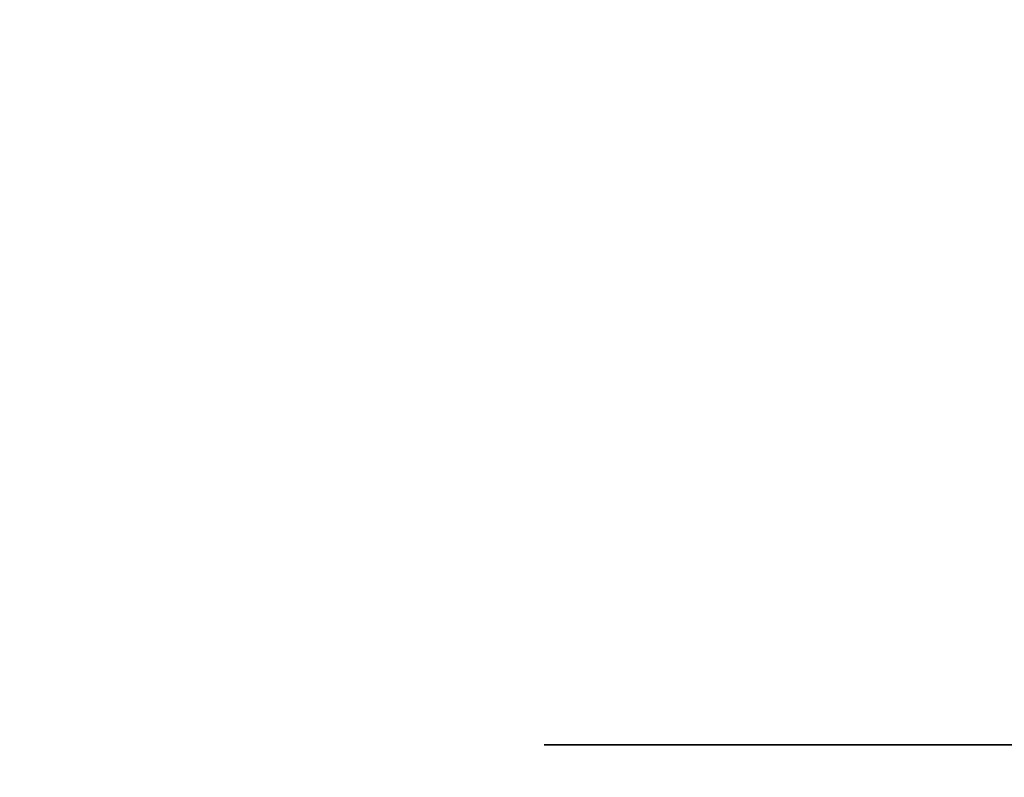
# Model space of a CAD drawing. Header units: millimetres. Extents: x 0 to 500, y -45 to 57.
# Tile 3 of 100: x 8 to 14, y 17 to 22. Entities that reach past the tile are written whole.
import ezdxf

# ---------------------------------------------------------------- set-up
doc = ezdxf.new("R2010")
doc.units = ezdxf.units.MM
doc.header["$LTSCALE"] = 65.185185
for name, color, linetype in [('1', 7, 'CONTINUOUS'), ('18', 7, 'CONTINUOUS'), ('20', 7, 'CONTINUOUS')]:
    doc.layers.add(name, color=color, linetype=linetype)

msp = doc.modelspace()

# ---------------------------------------------------------------- linework, layer by layer
at = {"layer": '1', "linetype": 'Continuous'}
for points in [[(14, 17.3, -11), (11, 17.3, -14), (486, 17.3, -11), (14, 17.3, -11)], [(14, 17.3, -489), (489, 17.3, -486), (11, 17.3, -486), (14, 17.3, -489)], [(11, 17.3, -14), (489, 17.3, -14), (486, 17.3, -11), (11, 17.3, -14)], [(11, 17.3, -486), (489, 17.3, -14), (11, 17.3, -14), (11, 17.3, -486)], [(489, 17.3, -486), (489, 17.3, -14), (11, 17.3, -486), (489, 17.3, -486)]]:
    msp.add_3dface(points, dxfattribs=at)
at = {"layer": '18', "color": 44, "linetype": 'Continuous', "true_color": 0x8c7500}
for points in [[(500.3238, 54.7, -500.109), (0.3238, -44.7, -500.109), (0.3238, 54.7, -500.109), (500.3238, 54.7, -500.109)], [(500.3238, -44.7, -500.109), (0.3238, -44.7, -500.109), (500.3238, 54.7, -500.109), (500.3238, -44.7, -500.109)]]:
    msp.add_3dface(points, dxfattribs=at)
at = {"layer": '20', "color": 44, "linetype": 'Continuous', "true_color": 0x8c7500}
for points in [[(0.3238, 54.7, -0.109), (0.3238, -44.7, -0.109), (500.3238, -44.7, -0.109), (0.3238, 54.7, -0.109)], [(0.3238, 54.7, -0.109), (500.3238, -44.7, -0.109), (500.3238, 54.7, -0.109), (0.3238, 54.7, -0.109)]]:
    msp.add_3dface(points, dxfattribs=at)

doc.saveas('drawing.dxf')
